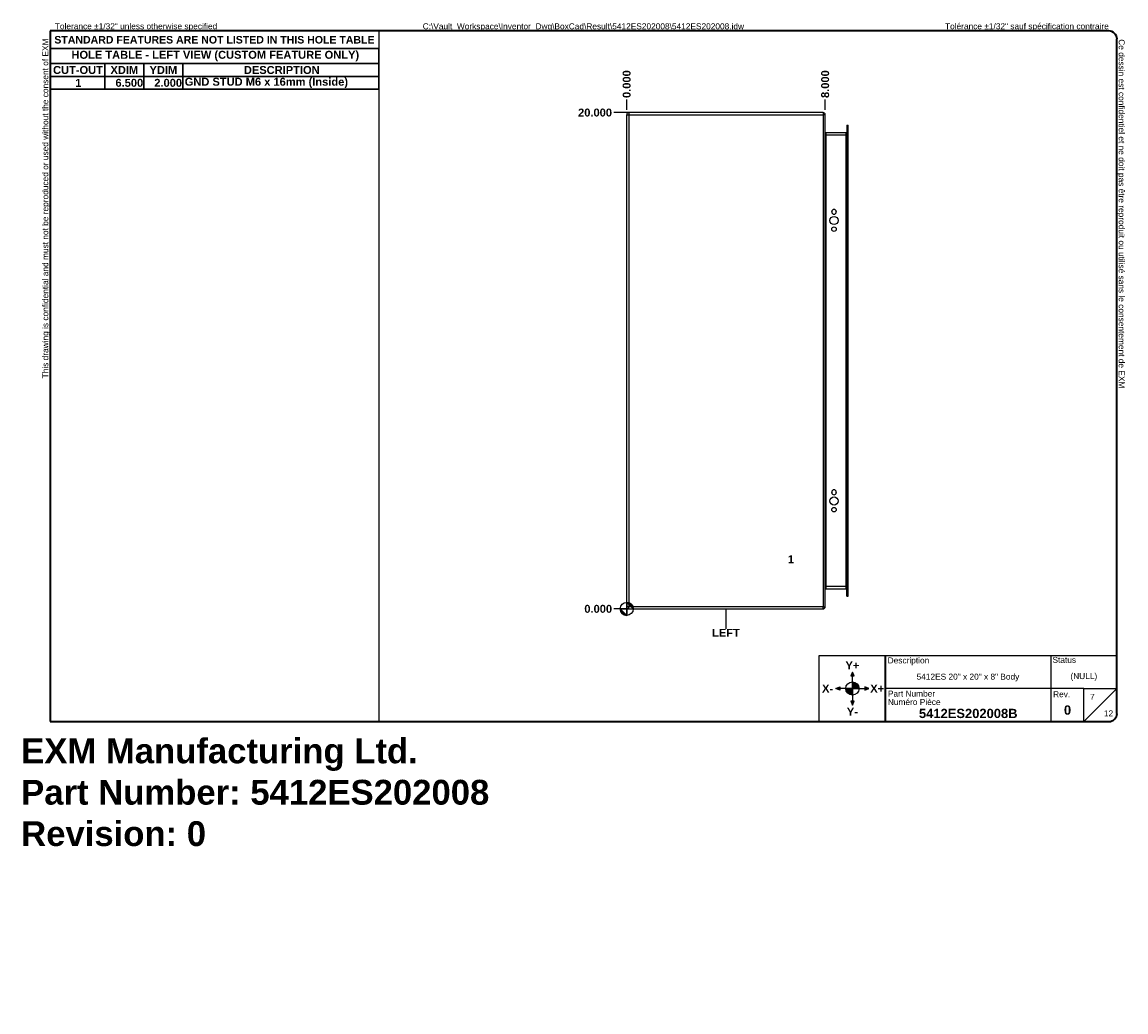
# Model space of a CAD drawing. Header units: inches. Extents: x 0 to 44.5, y -11 to 28.9.
import ezdxf

# ---------------------------------------------------------------- set-up
doc = ezdxf.new("R2010")
doc.units = ezdxf.units.IN
doc.header["$LTSCALE"] = 2.666667
doc.header["$MEASUREMENT"] = 0
doc.layers.get('0').update_dxf_attribs({"lineweight": 25})
for name, color, linetype, lineweight in [('Dimensions(ANSI)', 7, 'Continuous', 25), ('Sketch Geometry(ANSI)', 7, 'Continuous', 25), ('Symbols(ANSI)', 7, 'Continuous', 25), ('Visible Edges(ANSI)', 7, 'Continuous', 25), ('Visible Tangent Edges(ANSI)', 7, 'Continuous', 25)]:
    doc.layers.add(name, color=color, linetype=linetype, lineweight=lineweight)
doc.layers.add('Hatch', color=179, linetype='Continuous', lineweight=9, true_color=0x1e1e47)
doc.styles.add('Current-ANSI', font='arial.ttf')
doc.styles.add('Dimension-ANSI', font='arialbd.ttf')
doc.styles.get("Standard").update_dxf_attribs({"font": 'arialbd.ttf'})
doc.styles.add('Text Style44', font='arialbd.ttf')
doc.dimstyles.new('INCH-ANSI', dxfattribs={"dimscale": 2.666667, "dimtxt": 0.12, "dimasz": 0.098425, "dimexe": 0.04, "dimexo": 0.04, "dimgap": 0.031496, "dimtad": 0, "dimtih": 1, "dimtoh": 1, "dimdec": 3, "dimzin": 0, "dimdsep": 46, "dimtxsty": 'Dimension-ANSI', "dimcen": 0.09, "dimdle": 0.312, "dimclrd": 179, "dimclre": 179, "dimclrt": 7, "dimadec": 1, "dimazin": 0, "dimtfac": 1, "dimtdec": 3, "dimtofl": 0, "dimtmove": 0, "dimatfit": 3, "dimfxl": 1, "dimtolj": 1, "dimtzin": 4, "dimlwd": 25, "dimlwe": 25, "dimarcsym": 0})
doc.dimstyles.new('INCH-ANSI-VERTICAL', dxfattribs={"dimscale": 2.666667, "dimtxt": 0.12, "dimasz": 0.098425, "dimexe": 0.04, "dimexo": 0.04, "dimgap": 0.031496, "dimtad": 0, "dimtih": 1, "dimtoh": 1, "dimdec": 3, "dimzin": 0, "dimdsep": 46, "dimtxsty": 'Dimension-ANSI', "dimcen": 0.09, "dimdle": 0.312, "dimclrd": 179, "dimclre": 179, "dimclrt": 7, "dimadec": 1, "dimazin": 0, "dimtfac": 1, "dimtdec": 3, "dimtofl": 0, "dimtmove": 0, "dimatfit": 3, "dimfxl": 1, "dimtolj": 1, "dimtzin": 4, "dimlwd": 25, "dimlwe": 25, "dimarcsym": 0})

# ---------------------------------------------------------------- blocks, each defined once
blk = doc.blocks.new('Borders EXM - B (Inch) - B')
at = {"layer": 'Sketch Geometry(ANSI)', "linetype": 'Continuous', "lineweight": 35}
for p, q in [((16.438, 10.692), (0.437, 10.692)), ((0.437, 10.692), (0.437, 0.255)), ((16.562, 0.38), (16.562, 10.567)), ((0.437, 0.255), (16.438, 0.255))]:
    blk.add_line(p, q, dxfattribs=at)
at = {"layer": 'Sketch Geometry(ANSI)'}
for p, q in [((5.406, 10.692), (5.406, 0.255)), ((0.437, 10.428), (5.406, 10.428))]:
    blk.add_line(p, q, dxfattribs=at)
at = {"layer": 'Sketch Geometry(ANSI)', "linetype": 'Continuous', "lineweight": 35}
for centre, start, end in [((16.438, 10.567), 0, 90), ((16.438, 0.38), 270, 0)]:
    blk.add_arc(centre, 0.125, start, end, dxfattribs=at)
at = {"layer": 'Symbols(ANSI)', "color": 7, "char_height": 0.09, "attachment_point": 7, "style": 'Current-ANSI'}
for s, insert, rotation in [('This drawing is confidential and must not be reproduced or used without the consent of EXM', (0.437, 5.442), 90), ('Ce dessin est confidentiel et ne doit pas être reproduit ou utilisé sans le consentement de EXM', (16.562, 10.567), 270)]:
    blk.add_mtext(s, dxfattribs=dict(at, insert=insert, rotation=rotation))
for s, insert in [('Tolerance ±1/32" unless otherwise specified', (0.509, 10.692)), ('Tolérance ±1/32" sauf spécification contraire', (13.963, 10.692))]:
    blk.add_mtext(s, dxfattribs=dict(at, insert=insert))
at = {"layer": 'Symbols(ANSI)', "color": 7, "insert": (2.921, 10.559), "char_height": 0.114, "width": 4.96908, "attachment_point": 5, "style": 'Dimension-ANSI'}
blk.add_mtext('\\fArial|b1|i0;{\\H0.1140;STANDARD FEATURES ARE NOT LISTED IN THIS HOLE TABLE}', dxfattribs=at)
at = {"layer": 'Symbols(ANSI)', "color": 7, "style": 'Current-ANSI'}
blk.add_attdef('FILENAME_AND_PATH_001', (6.069, 10.718), '', height=0.09, dxfattribs=at)
blk = doc.blocks.new('Title Blocks EXM-2 - ANSI B')
at = {"layer": 'Hatch'}
for points in [[(12.725, 0.94), (12.75, 0.94), (12.75, 1)], [(12.775, 0.94), (12.75, 1), (12.75, 0.94)], [(12.56, 0.75), (12.56, 0.775), (12.5, 0.75)], [(12.56, 0.75), (12.5, 0.75), (12.56, 0.725)], [(12.94, 0.75), (13, 0.75), (12.94, 0.775)], [(12.94, 0.75), (12.94, 0.725), (13, 0.75)], [(12.75, 0.56), (12.725, 0.56), (12.75, 0.5)], [(12.75, 0.56), (12.75, 0.5), (12.775, 0.56)]]:
    blk.add_hatch(color=7, dxfattribs=at).paths.add_polyline_path(points)
h = blk.add_hatch(color=7, dxfattribs=at)
edge = h.paths.add_edge_path()
edge.add_line((12.75, 0.85), (12.75, 0.75))
edge.add_line((12.75, 0.75), (12.85, 0.75))
edge.add_arc((12.75, 0.75), 0.1, 0, 90)
h = blk.add_hatch(color=7, dxfattribs=at)
edge = h.paths.add_edge_path()
edge.add_line((12.75, 0.65), (12.75, 0.75))
edge.add_line((12.75, 0.75), (12.65, 0.75))
edge.add_arc((12.75, 0.75), 0.1, 180, 270)
at = {"layer": 'Sketch Geometry(ANSI)'}
for p, q in [((12.249, 1.25), (16.749, 1.25)), ((12.249, 0.25), (12.249, 1.25)), ((15.749, 1.25), (15.749, 0.75)), ((16.749, 1.25), (16.749, 0.375)), ((12.75, 1), (12.725, 0.94)), ((12.725, 0.94), (12.775, 0.94)), ((12.75, 0.85), (12.75, 1)), ((12.775, 0.94), (12.75, 1)), ((12.75, 0.75), (12.75, 0.85)), ((12.5, 0.75), (12.56, 0.775)), ((12.65, 0.75), (12.5, 0.75)), ((12.56, 0.725), (12.5, 0.75)), ((12.56, 0.775), (12.56, 0.725)), ((12.75, 0.75), (12.65, 0.75)), ((12.75, 0.75), (12.85, 0.75)), ((12.75, 0.75), (12.75, 0.65)), ((12.85, 0.75), (13, 0.75)), ((13, 0.75), (12.94, 0.775)), ((12.94, 0.775), (12.94, 0.725)), ((12.94, 0.725), (13, 0.75)), ((15.749, 0.75), (13.249, 0.75)), ((16.249, 0.75), (15.749, 0.75)), ((15.749, 0.75), (15.749, 0.25)), ((16.249, 0.25), (16.249, 0.75)), ((16.249, 0.75), (16.749, 0.75)), ((16.249, 0.25), (16.749, 0.75)), ((12.775, 0.56), (12.725, 0.56)), ((12.725, 0.56), (12.75, 0.5)), ((12.75, 0.65), (12.75, 0.5)), ((12.75, 0.5), (12.775, 0.56)), ((13.249, 0.25), (12.249, 0.25)), ((16.624, 0.25), (13.249, 0.25))]:
    blk.add_line(p, q, dxfattribs=at)
at = {"layer": 'Sketch Geometry(ANSI)', "linetype": 'Continuous', "lineweight": 35}
blk.add_line((13.249, 0.25), (13.249, 1.25), dxfattribs=at)
at = {"layer": 'Sketch Geometry(ANSI)'}
blk.add_circle((12.75, 0.75), 0.1, dxfattribs=at)
blk.add_arc((16.624, 0.375), 0.125, 270, 0, dxfattribs=at)
at = {"layer": 'Symbols(ANSI)', "color": 7}
for s, insert, char_height, attachment_point, style in [('Description', (13.283, 1.103), 0.09, 7, 'Current-ANSI'), ('Status', (15.774, 1.137), 0.09, 7, 'Current-ANSI'), ('\\fArial|b1|i0;Y+', (12.75, 1.1), 0.12, 5, 'Dimension-ANSI'), ('\\fArial|b1|i0;X-', (12.375, 0.75), 0.12, 5, 'Dimension-ANSI'), ('\\fArial|b1|i0;X+', (13.125, 0.75), 0.12, 5, 'Dimension-ANSI'), ('Part Number', (13.287, 0.627), 0.09, 7, 'Current-ANSI'), ('Numéro Pièce', (13.286, 0.5), 0.09, 7, 'Current-ANSI'), ('\\fArial|b1|i0;Y-', (12.75, 0.4), 0.12, 5, 'Dimension-ANSI')]:
    blk.add_mtext(s, dxfattribs=dict(at, insert=insert, char_height=char_height, attachment_point=attachment_point, style=style))
at = {"layer": 'Symbols(ANSI)', "color": 7, "insert": (15.783, 0.618), "char_height": 0.09, "width": 0.25854, "attachment_point": 7, "style": 'Current-ANSI'}
blk.add_mtext('Rev.', dxfattribs=at)
at = {"layer": 'Symbols(ANSI)', "color": 7}
for tag, p, height, style in [('IDW_DESC_IAM_001', (13.72, 0.885), 0.09, 'Current-ANSI'), ('DESIGN_STATE_001', (16.045, 0.893), 0.09, 'Current-ANSI'), ('Sheet_Number_001', (16.341, 0.58), 0.09, 'Current-ANSI'), ('IDW_NAME_IAM_001', (13.756, 0.304), 0.14, 'Text Style44'), ('IDW_REV_001', (15.947, 0.355), 0.14, 'Text Style44'), ('Number_of_sheets_001', (16.551, 0.33), 0.09, 'Current-ANSI')]:
    blk.add_attdef(tag, p, '', height=height, dxfattribs=dict(at, style=style))
blk = doc.blocks.new('Origin Indicator Symbol4')
at = {"layer": 'Dimensions(ANSI)'}
h = blk.add_hatch(color=7, dxfattribs=at)
edge = h.paths.add_edge_path(flags=0)
edge.add_line((9.152, 2.057), (9.251, 1.959))
edge.add_arc((9.152, 1.959), 0.0984, 0, 90)
h = blk.add_hatch(color=7, dxfattribs=at)
edge = h.paths.add_edge_path(flags=0)
edge.add_line((9.152, 1.86), (9.054, 1.959))
edge.add_arc((9.152, 1.959), 0.0984, 180, 270)
at = {"layer": 'Dimensions(ANSI)', "color": 7, "linetype": 'Continuous'}
for p, q in [((9.152, 2.057), (9.251, 1.959)), ((9.152, 1.86), (9.054, 1.959))]:
    blk.add_line(p, q, dxfattribs=at)
at = {"layer": 'Dimensions(ANSI)', "color": 7, "linetype": 'Continuous', "flags": 128}
for points in [[(9.152, 1.959), (9.251, 1.959), (9.152, 2.057), (9.152, 1.959)], [(9.152, 1.959), (9.152, 2.057), (9.152, 1.86), (9.152, 1.959)], [(9.152, 1.959), (9.152, 1.86), (9.054, 1.959), (9.152, 1.959)], [(9.152, 1.959), (9.054, 1.959), (9.152, 1.959), (9.152, 1.959)]]:
    blk.add_lwpolyline(points, dxfattribs=at)
at = {"layer": 'Dimensions(ANSI)', "color": 7, "linetype": 'Continuous'}
blk.add_circle((9.152, 1.959), 0.0984, dxfattribs=at)
for start, end in [(0, 90), (180, 270)]:
    blk.add_arc((9.152, 1.959), 0.0984, start, end, dxfattribs=at)
at = {"layer": 'Dimensions(ANSI)', "color": 7}
for points in [[(9.152, 1.959), (9.251, 1.959), (9.152, 2.057), (9.152, 1.959)], [(9.152, 1.959), (9.152, 2.057), (9.152, 1.86), (9.152, 1.959)], [(9.152, 1.959), (9.152, 1.86), (9.054, 1.959), (9.152, 1.959)], [(9.152, 1.959), (9.054, 1.959), (9.152, 1.959)]]:
    blk.add_solid(points, dxfattribs=at)
blk = doc.blocks.new('Leader Text1')
at = {"layer": 'Symbols(ANSI)', "color": 7, "insert": (11.588, 2.648), "char_height": 0.12, "attachment_point": 7, "style": 'Dimension-ANSI'}
blk.add_mtext('1', dxfattribs=at)
blk = doc.blocks.new('Table3')
at = {"layer": 'Symbols(ANSI)', "color": 7, "lineweight": 30}
for p, q in [((0.438, 10.428), (5.406, 10.428)), ((0.438, 10.428), (0.438, 10.202)), ((5.406, 10.428), (5.406, 10.202)), ((0.438, 10.202), (5.406, 10.202)), ((0.438, 10.202), (0.438, 10.003)), ((1.264, 10.202), (1.264, 10.003)), ((1.855, 10.202), (1.855, 10.003)), ((2.445, 10.202), (2.445, 10.003)), ((5.406, 10.202), (5.406, 10.003)), ((0.438, 10.003), (5.406, 10.003)), ((0.438, 10.003), (0.438, 9.812)), ((1.264, 10.003), (1.264, 9.812)), ((1.855, 10.003), (1.855, 9.812)), ((2.445, 10.003), (2.445, 9.812)), ((5.406, 10.003), (5.406, 9.812)), ((0.438, 9.812), (5.406, 9.812))]:
    blk.add_line(p, q, dxfattribs=at)
at = {"layer": 'Symbols(ANSI)', "color": 7, "char_height": 0.12, "attachment_point": 7, "style": 'Dimension-ANSI'}
for s, insert in [('HOLE TABLE - LEFT VIEW (CUSTOM FEATURE ONLY)', (0.76, 10.236)), ('CUT-OUT', (0.482, 10.041)), ('XDIM', (1.35, 10.043)), ('YDIM', (1.94, 10.043)), ('DESCRIPTION', (3.366, 10.041)), ('1', (0.818, 9.848)), ('6.500', (1.425, 9.847)), ('2.000', (2.012, 9.847)), ('GND STUD M6 x 16mm (Inside)', (2.472, 9.829))]:
    blk.add_mtext(s, dxfattribs=dict(at, insert=insert))
blk = doc.blocks.new('*D20')
at = {"layer": 'Defpoints', "color": 0, "linetype": 'Continuous', "transparency": 16777216}
for p in [(24.406, 25.748), (24.406, 25.223), (24.406, 25.223)]:
    blk.add_point(p, dxfattribs=at)
at = {"layer": 'Dimensions(ANSI)', "color": 179, "linetype": 'Continuous', "lineweight": 25, "true_color": 0x262658, "transparency": 16777216}
blk.add_line((24.406, 25.33), (24.406, 25.748), dxfattribs=at)
at = {"layer": 'Dimensions(ANSI)', "color": 7, "linetype": 'Continuous', "lineweight": 25, "transparency": 16777216, "insert": (24.406, 26.371), "char_height": 0.32, "attachment_point": 5, "rotation": 90, "style": 'Dimension-ANSI'}
blk.add_mtext('\\A1;0.000', dxfattribs=at)
blk = doc.blocks.new('*D21')
at = {"layer": 'Defpoints', "color": 0, "linetype": 'Continuous', "transparency": 16777216}
for p in [(32.406, 25.748), (24.406, 25.223), (32.406, 25.223)]:
    blk.add_point(p, dxfattribs=at)
at = {"layer": 'Dimensions(ANSI)', "color": 179, "linetype": 'Continuous', "lineweight": 25, "true_color": 0x262658, "transparency": 16777216}
blk.add_line((32.406, 25.33), (32.406, 25.748), dxfattribs=at)
at = {"layer": 'Dimensions(ANSI)', "color": 7, "linetype": 'Continuous', "lineweight": 25, "transparency": 16777216, "insert": (32.406, 26.371), "char_height": 0.32, "attachment_point": 5, "rotation": 90, "style": 'Dimension-ANSI'}
blk.add_mtext('\\A1;8.000', dxfattribs=at)
blk = doc.blocks.new('*D22')
at = {"layer": 'Defpoints', "color": 0, "linetype": 'Continuous', "transparency": 16777216}
for p in [(23.881, 5.223), (24.406, 5.223), (24.406, 5.223)]:
    blk.add_point(p, dxfattribs=at)
at = {"layer": 'Dimensions(ANSI)', "color": 179, "linetype": 'Continuous', "lineweight": 25, "true_color": 0x262658, "transparency": 16777216}
blk.add_line((24.299, 5.223), (23.881, 5.223), dxfattribs=at)
at = {"layer": 'Dimensions(ANSI)', "color": 7, "linetype": 'Continuous', "lineweight": 25, "transparency": 16777216, "insert": (23.258, 5.223), "char_height": 0.32, "attachment_point": 5, "style": 'Dimension-ANSI'}
blk.add_mtext('\\A1;0.000', dxfattribs=at)
blk = doc.blocks.new('*D23')
at = {"layer": 'Defpoints', "color": 0, "linetype": 'Continuous', "transparency": 16777216}
for p in [(23.881, 25.223), (32.406, 25.223), (24.406, 5.223)]:
    blk.add_point(p, dxfattribs=at)
at = {"layer": 'Dimensions(ANSI)', "color": 179, "linetype": 'Continuous', "lineweight": 25, "true_color": 0x262658, "transparency": 16777216}
blk.add_line((32.299, 25.223), (23.881, 25.223), dxfattribs=at)
at = {"layer": 'Dimensions(ANSI)', "color": 7, "linetype": 'Continuous', "lineweight": 25, "transparency": 16777216, "insert": (23.13, 25.223), "char_height": 0.32, "attachment_point": 5, "style": 'Dimension-ANSI'}
blk.add_mtext('\\A1;20.000', dxfattribs=at)
blk = doc.blocks.new('LEFT')
at = {"layer": 'Sketch Geometry(ANSI)'}
blk.add_line((0, 0.15), (0, -0.15), dxfattribs=at)
at = {"layer": 'Symbols(ANSI)', "color": 7, "insert": (0, -0.212), "char_height": 0.12, "attachment_point": 5, "style": 'Dimension-ANSI'}
blk.add_mtext('\\fArial|b1|i0;LEFT', dxfattribs=at)

msp = doc.modelspace()

# ---------------------------------------------------------------- linework, layer by layer
at = {"layer": 'Visible Edges(ANSI)'}
for p, q in [((24.4057, 5.3071), (24.4057, 25.1391)), ((32.3217, 25.2231), (24.4897, 25.2231)), ((32.4057, 5.3071), (32.4057, 25.1391)), ((33.284, 24.7113), (33.284, 24.4357)), ((33.284, 24.7113), (33.337, 24.7113)), ((33.337, 24.4357), (33.337, 24.7113)), ((33.253, 24.41), (32.4367, 24.41)), ((33.284, 6.0105), (33.284, 24.4357)), ((33.337, 6.0105), (33.337, 24.4357)), ((32.6682, 21.2181), (32.6682, 21.2311)), ((32.8552, 21.2311), (32.8552, 21.2181)), ((32.6682, 9.9151), (32.6682, 9.9281)), ((32.8552, 9.9281), (32.8552, 9.9151)), ((32.4367, 6.0362), (33.253, 6.0362)), ((33.284, 5.7349), (33.284, 6.0105)), ((33.337, 5.7349), (33.337, 6.0105)), ((33.284, 5.7349), (33.337, 5.7349)), ((24.4897, 5.2231), (32.3217, 5.2231))]:
    msp.add_line(p, q, dxfattribs=at)
for centre, radius in [((32.7617, 20.8746), 0.165), ((32.7617, 20.5246), 0.0935), ((32.7617, 9.5716), 0.165), ((32.7617, 9.2216), 0.0935)]:
    msp.add_circle(centre, radius, dxfattribs=at)
for centre, radius, start, end in [((24.4897, 25.1391), 0.084, 90, 180), ((32.3217, 25.1391), 0.084, 0, 90), ((32.4367, 24.441), 0.031, 180, 270), ((33.253, 24.441), 0.031, 270, 0), ((32.7617, 21.2311), 0.0935, 0, 180), ((32.7617, 21.2181), 0.0935, 180, 0), ((32.7617, 9.9281), 0.0935, 0, 180), ((32.7617, 9.9151), 0.0935, 180, 0), ((32.4367, 6.0052), 0.031, 90, 180), ((33.253, 6.0052), 0.031, 0, 90), ((24.4897, 5.3071), 0.084, 180, 270), ((32.3217, 5.3071), 0.084, 270, 0)]:
    msp.add_arc(centre, radius, start, end, dxfattribs=at)
at = {"layer": 'Visible Tangent Edges(ANSI)'}
for p, q in [((24.4057, 25.1391), (24.4897, 25.1391)), ((24.4897, 25.2231), (24.4897, 25.1391)), ((24.4897, 25.1391), (32.3217, 25.1391)), ((24.4897, 25.1391), (24.4897, 5.3071)), ((32.3217, 25.2231), (32.3217, 25.1391)), ((32.3217, 25.1391), (32.3217, 5.3071)), ((32.4057, 25.1391), (32.3217, 25.1391)), ((32.4367, 24.326), (32.4057, 24.326)), ((32.4367, 24.41), (32.4367, 24.326)), ((32.4367, 24.326), (33.253, 24.326)), ((32.4367, 24.326), (32.4367, 6.1202)), ((33.253, 24.326), (33.253, 24.41)), ((33.284, 24.326), (33.253, 24.326)), ((33.253, 6.1202), (33.253, 24.326)), ((33.337, 24.4357), (33.284, 24.4357)), ((32.4057, 6.1202), (32.4367, 6.1202)), ((32.4367, 6.1202), (32.4367, 6.0362)), ((33.253, 6.1202), (32.4367, 6.1202)), ((33.253, 6.1202), (33.284, 6.1202)), ((33.253, 6.0362), (33.253, 6.1202)), ((33.337, 6.0105), (33.284, 6.0105)), ((24.4897, 5.3071), (24.4057, 5.3071)), ((24.4897, 5.2231), (24.4897, 5.3071)), ((32.3217, 5.3071), (24.4897, 5.3071)), ((32.3217, 5.2231), (32.3217, 5.3071)), ((32.3217, 5.3071), (32.4057, 5.3071))]:
    msp.add_line(p, q, dxfattribs=at)

# ---------------------------------------------------------------- block references
at = {"xscale": 2.666666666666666, "yscale": 2.666666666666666, "zscale": 2.666666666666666}
for name, p, values in [('Borders EXM - B (Inch) - B', (0, 0), {'FILENAME_AND_PATH_001': 'C:\\Vault_Workspace\\Inventor_Dwg\\BoxCad\\Result\\5412ES202008\\5412ES202008.idw'}), ('Title Blocks EXM-2 - ANSI B', (-0.4969, 0.0121), {'IDW_REV_001': '0', 'Sheet_Number_001': '7', 'Number_of_sheets_001': '12', 'IDW_DESC_IAM_001': '5412ES 20" x 20" x 8" Body', 'DESIGN_STATE_001': '(NULL)', 'IDW_NAME_IAM_001': '5412ES202008B'})]:
    msp.add_blockref(name, p, dxfattribs=at).add_auto_attribs(values)
for name, p in [('Table3', (0, 0)), ('LEFT', (28.4057, 4.8241))]:
    msp.add_blockref(name, p, dxfattribs=at)
at = {"layer": 'Dimensions(ANSI)', "xscale": 2.666666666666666, "yscale": 2.666666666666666, "zscale": 2.666666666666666}
msp.add_blockref('Origin Indicator Symbol4', (0, 0), dxfattribs=at)
at = {"layer": 'Symbols(ANSI)', "xscale": 2.666666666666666, "yscale": 2.666666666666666, "zscale": 2.666666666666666}
msp.add_blockref('Leader Text1', (0, 0), dxfattribs=at)

# ---------------------------------------------------------------- texts
at = {"insert": (0, 0), "char_height": 1, "attachment_point": 1}
msp.add_mtext_dynamic_manual_height_columns('EXM Manufacturing Ltd.\\PPart Number: 5412ES202008\\PRevision: 0', width=6.990976, gutter_width=1, heights=[0], dxfattribs=at).dxf.set("width", 100)

# ---------------------------------------------------------------- dimensions: what is measured, and where the dimension line sits
at = {"layer": 'Dimensions(ANSI)', "color": 179, "linetype": 'Continuous', "lineweight": 25, "true_color": 0x262658}
for feature_location, offset, dtype, origin, dimstyle, picture, middle in [((24.4057079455, 25.2230971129), (0, 0.5249343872), 1, (24.4057079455, 25.2230971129), 'INCH-ANSI-VERTICAL', '*D20', (24.4057079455, 26.3709569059)), ((32.4057, 25.2231), (0, 0.5249), 1, (24.4057, 25.2231), 'INCH-ANSI-VERTICAL', '*D21', (32.4057, 26.3713)), ((32.4057, 25.2231), (-8.5249, 0), 0, (24.4057, 5.2231), 'INCH-ANSI', '*D23', (23.1297, 25.2231)), ((24.4057079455, 5.2230971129), (-0.5249343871, 0), 0, (24.4057079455, 5.2230971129), 'INCH-ANSI', '*D22', (23.2578481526, 5.2230971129))]:
    dim = msp.add_ordinate_dim(feature_location=feature_location, offset=offset, dtype=dtype, origin=origin, dimstyle=dimstyle, override={"dimgap": 0.031496, "dimtad": 0, "dimdec": 3, "dimtol": 0, "dimlim": 0, "dimtp": 0, "dimtm": 0, "dimtdec": 3}, dxfattribs=at)
    dim.commit()
    dim.dimension.update_dxf_attribs({"geometry": picture, "text_midpoint": middle})

doc.saveas('drawing.dxf')
